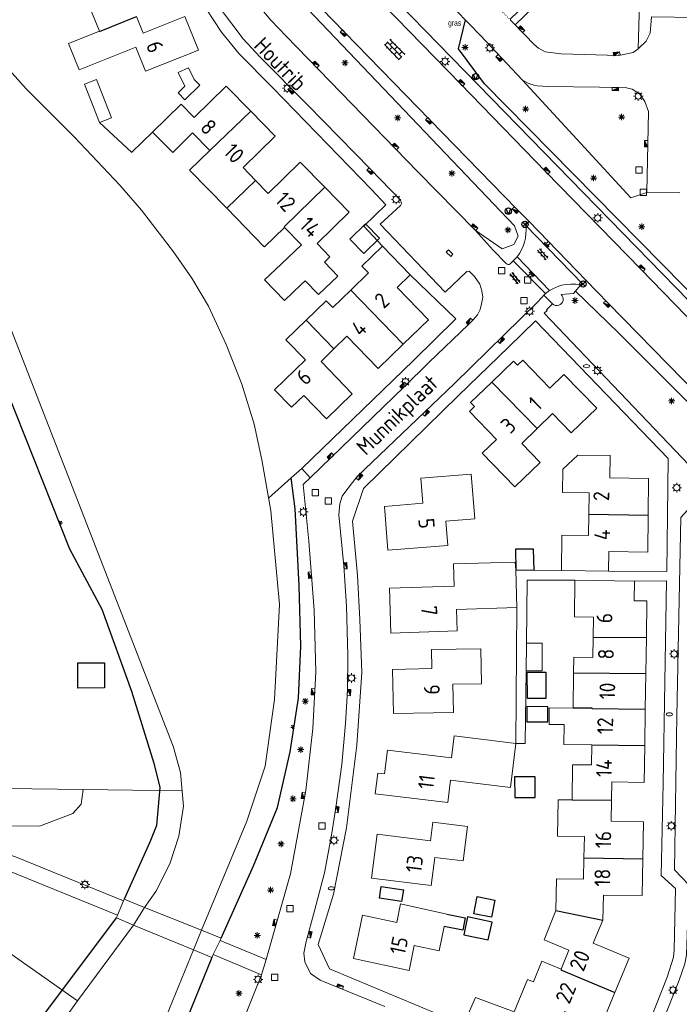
# Model space of a CAD drawing. Extents: x 168769 to 512904, y 516715 to 1559940.
# Tile 178 of 186: x 170587 to 170691, y 519814 to 519970. Entities that reach past the tile are written whole.
import ezdxf

# ---------------------------------------------------------------- set-up
doc = ezdxf.new("R2010")
doc.units = 0
doc.header["$MEASUREMENT"] = 0
doc.linetypes.add('DOT', pattern=[0.25, 0, -0.25])
doc.linetypes.add('LP', pattern=[14, 9, -5])
doc.layers.get('0').update_dxf_attribs({"linetype": 'CONTINUOUS'})
for name, color, linetype, lineweight in [('B01_HOOFDGEBOUW', 10, 'CONTINUOUS', 0), ('B02_bijgebouw', 12, 'CONTINUOUS', 0), ('B04_KUNSTWERK', 32, 'CONTINUOUS', 0), ('B07_scheidingsmuur', 14, 'CONTINUOUS', 25), ('M10_Hulppunt', 7, 'CONTINUOUS', 18), ('Q21_LANTAARNPAAL', 7, 'CONTINUOUS', 18), ('Q23_kolk', 7, 'CONTINUOUS', 18), ('Q26_BOOM', 7, 'CONTINUOUS', 18), ('Q28_rioolput', 7, 'CONTINUOUS', 18), ('Q92_BRANDKRAAN', 7, 'CONTINUOUS', 0), ('Q97_TROTTOIRKOLK', 7, 'CONTINUOUS', 0), ('S02_symb_open_verh', 7, 'CONTINUOUS', 13), ('T02_RASTER', 34, 'CONTINUOUS', 0), ('T03_HEK', 34, 'CONTINUOUS', 0), ('T04_Haag', 72, 'CONTINUOUS', 0), ('T51_CULTUURSCHEIDING', 3, 'CONTINUOUS', 0), ('V00_kant_verharding', 252, 'CONTINUOUS', 0), ('V012_Kant_beton_verh', 252, 'CONTINUOUS', 0), ('V02_Kant_open_verh', 253, 'CONTINUOUS', 0), ('V03_kant_tegel_verh', 254, 'CONTINUOUS', 13), ('V11_VERKEERSDREMPEL', 7, 'CONTINUOUS', 0), ('V53_FUNCTIESCHEIDING', 7, 'DOT', 0), ('W00_KANT_WATER', 140, 'CONTINUOUS', 0)]:
    doc.layers.add(name, color=color, linetype=linetype, lineweight=lineweight)
for name, color, linetype in [('B11_dakrand_hoofdgebouw', 20, 'CONTINUOUS'), ('B14_dakrand_bijgebouw', 30, 'CONTINUOUS'), ('Q22_Paal_steen', 32, 'CONTINUOUS'), ('Q30_Verkeersbord', 32, 'CONTINUOUS'), ('S02_Klinkers', 7, 'CONTINUOUS'), ('S04_Talud', 7, 'CONTINUOUS'), ('T10_cultuurscheiding', 3, 'CONTINUOUS'), ('T20_TALUD', 34, 'CONTINUOUS'), ('V011_Kant_asfalt_verh', 7, 'CONTINUOUS'), ('Z02_Huisnummer', 253, 'CONTINUOUS'), ('Z06_STRAATNAAM', 7, 'CONTINUOUS')]:
    doc.layers.add(name, color=color, linetype=linetype)
doc.styles.add('ISOCP', font='isocp.shx', dxfattribs={"height": 1.8})
doc.styles.get("Standard").update_dxf_attribs({"font": 'ISOB.SHX'})

# ---------------------------------------------------------------- blocks, each defined once
blk = doc.blocks.new('Q21')
at = {"color": 0}
for points in [[(-1.5, 0), (-1, 0)], [(-1.06, 1.06), (-0.71, 0.71)], [(0, 1.5), (0, 1)], [(1.06, 1.06), (0.71, 0.71)], [(1.5, 0), (1, 0)], [(-1.06, -1.06), (-0.71, -0.71)], [(0, -1.5), (0, -1)], [(1.06, -1.06), (0.71, -0.71)]]:
    blk.add_lwpolyline(points, dxfattribs=at)
blk.add_circle((0, 0), 1, dxfattribs=at)
blk = doc.blocks.new('Q26')
at = {"color": 0}
for p, q in [((-1, 0), (1, 0)), ((-0.7, 0.7), (0.7, -0.7)), ((0.7, 0.7), (-0.7, -0.7)), ((0, 1), (0, -1))]:
    blk.add_line(p, q, dxfattribs=at)
blk = doc.blocks.new('Q28')
at = {"color": 0}
blk.add_lwpolyline([(1, 1), (1, -1), (-1, -1), (-1, 1)], close=True, dxfattribs=at)
blk = doc.blocks.new('Q97')
blk.add_hatch(color=256).paths.add_polyline_path([(-1, 1), (-1, 0), (1, 1)])
blk.add_line((1, 1), (-1, 0))
at = {"color": 0}
for points in [[(-1, 0), (-1, 1), (1, 1), (1, 0), (-1, 0)], [(0, 0.8), (0, 1)]]:
    blk.add_lwpolyline(points, dxfattribs=at)
blk = doc.blocks.new('Q23')
at = {"color": 0}
blk.add_lwpolyline([(0.99, -0.5), (-0.99, -0.5), (-0.99, 0.5), (0.99, 0.5), (0.99, -0.5)], dxfattribs=at)
blk = doc.blocks.new('Q92')
at = {"color": 0}
blk.add_ellipse((0, 0), major_axis=(-0.991, 0), ratio=0.499983, start_param=1.570796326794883, end_param=7.853981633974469, dxfattribs=at)
blk = doc.blocks.new('S04')
at = {"color": 0}
for p, q in [((0, 0.5), (0.5, 0.5)), ((0, 0.25), (1, 0.25)), ((0, 0), (0.5, 0)), ((0, -0.25), (1, -0.25)), ((0, -0.5), (0.5, -0.5))]:
    blk.add_line(p, q, dxfattribs=at)
blk = doc.blocks.new('S024')
at = {"color": 0}
for p, q in [((0, 1.2), (6.7, 1.2)), ((0, 0), (6.7, 0)), ((0.2, 1.2), (0.2, 0)), ((1.25, 1.5), (1.25, 1.2)), ((1.25, 0), (1.25, -1.2)), ((2.3, 1.2), (2.3, 0)), ((3.35, 1.5), (3.35, 1.2)), ((3.35, 0), (3.35, -1.2)), ((4.4, 1.2), (4.4, 0)), ((5.45, 1.5), (5.45, 1.2)), ((5.45, 0), (5.45, -1.2)), ((6.5, 1.2), (6.5, 0)), ((0, -1.2), (6.7, -1.2)), ((0.2, -1.2), (0.2, -1.5)), ((2.3, -1.2), (2.3, -1.5)), ((4.4, -1.2), (4.4, -1.5)), ((6.5, -1.2), (6.5, -1.5))]:
    blk.add_line(p, q, dxfattribs=at)
blk = doc.blocks.new('talud')
for p, q in [((0, 0.5), (0.5, 0.5)), ((0, 0.25), (1, 0.25)), ((0, 0), (0.5, 0)), ((0, -0.25), (1, -0.25)), ((0, -0.5), (0.5, -0.5))]:
    blk.add_line(p, q)
blk = doc.blocks.new('Q30')
blk.add_lwpolyline([(0.707, 0.707), (0, -1), (-0.707, 0.707)])
blk.add_circle((0, 0), 1)
blk = doc.blocks.new('Q22')
for points in [[(-0.719, -0.672), (0.702, 0.706)], [(-0.712, 0.671), (0.715, -0.672)]]:
    blk.add_lwpolyline(points)
blk.add_circle((0, 0), 1)
blk = doc.blocks.new('KLINKERS6')
for points in [[(-4, 0.75), (4, 0.75)], [(-3, 0.75), (-3, 1.6)], [(-1.5, -0.75), (-1.5, 0.75)], [(0, 0.75), (0, 1.6)], [(1.5, -0.75), (1.5, 0.75)], [(3, 0.75), (3, 1.6)], [(-4, -0.75), (4, -0.75)], [(-3, -1.6), (-3, -0.75)], [(0, -1.6), (0, -0.75)], [(3, -1.6), (3, -0.75)]]:
    blk.add_lwpolyline(points)

msp = doc.modelspace()

# ---------------------------------------------------------------- linework, layer by layer
at = {"layer": 'B01_HOOFDGEBOUW'}
for points in [[(170599.1, 519968.24), (170595.92, 519976.1), (170598.09, 519976.98)], [(170604.88, 519965.72), (170606.39, 519961.92), (170614.74, 519965.24), (170612.61, 519970.54), (170606.04, 519967.9), (170604.98, 519970.56)], [(170604.88, 519965.72), (170595.91, 519962.11), (170594.23, 519966.28), (170599.1, 519968.24)], [(170616.54, 519949.36), (170613.83, 519952.14), (170610.68, 519949.07), (170607.51, 519952.29), (170612.02, 519956.69), (170614.05, 519954.61), (170619.12, 519959.56), (170623, 519955.59)], [(170623, 519955.59), (170626.86, 519951.63), (170621.79, 519946.68), (170623.77, 519944.63)], [(170616.54, 519949.36), (170613.34, 519946.27), (170619.23, 519940.23)], [(170623.77, 519944.63), (170625.76, 519942.57), (170630.83, 519947.52), (170634.7, 519943.56)], [(170634.7, 519943.56), (170638.56, 519939.61), (170633.48, 519934.66), (170635.51, 519932.58), (170634.64, 519931.73)], [(170625.1, 519934.2), (170619.23, 519940.23)], [(170628.35, 519937.2), (170625.18, 519934.12), (170625.1, 519934.2)], [(170627.84, 519931.39), (170631.01, 519934.47), (170628.35, 519937.2)], [(170643.81, 519934.24), (170640.54, 519931.09)], [(170648.21, 519929.72), (170643.81, 519934.24)], [(170640.54, 519931.09), (170641.59, 519930.02), (170638.8, 519927.29)], [(170647.11, 519918.76), (170651.08, 519922.62), (170646.14, 519927.69), (170648.21, 519929.72)], [(170631.6, 519928.77), (170630.98, 519928.17)], [(170638.8, 519927.29), (170635.98, 519924.55)], [(170634.93, 519925.62), (170631.76, 519922.54)], [(170634.93, 519925.62), (170635.98, 519924.55)], [(170631.76, 519922.54), (170628.56, 519919.43), (170631.65, 519916.27), (170626.78, 519911.51), (170629.44, 519908.77), (170631.38, 519910.65), (170634.97, 519906.95), (170639.05, 519910.92), (170634.11, 519915.99), (170636.16, 519917.99)], [(170636.16, 519917.99), (170638.21, 519919.99), (170643.14, 519914.91), (170647.11, 519918.76)], [(170661.11, 519912.77), (170664.54, 519916.08), (170665.16, 519915.43), (170665.97, 519916.21), (170670.24, 519911.8), (170672.48, 519913.95), (170677.66, 519908.63), (170673.65, 519904.72), (170670.69, 519907.77)], [(170668.25, 519905.42), (170665.81, 519903.06), (170668.73, 519900.03), (170664.74, 519896.18), (170659.56, 519901.54), (170661.82, 519903.69), (170657.57, 519908.1), (170658.38, 519908.88), (170657.75, 519909.53), (170661.11, 519912.77)], [(170670.69, 519907.77), (170668.25, 519905.42)], [(170676.42, 519891.87), (170676.46, 519895.26), (170672.26, 519895.31), (170672.31, 519898.97), (170674.68, 519901.21), (170679.78, 519901.14), (170679.73, 519897.61), (170685.87, 519897.53), (170685.8, 519891.72)], [(170657.83, 519898.22), (170649.86, 519897.58), (170650.18, 519893.59), (170644.12, 519893.11), (170644.68, 519886.16), (170654.15, 519886.92), (170653.84, 519890.76), (170658.43, 519891.13), (170657.83, 519898.22)], [(170672.09, 519882.98), (170672.16, 519888.54), (170676.37, 519888.48), (170676.42, 519891.87)], [(170685.8, 519891.72), (170685.72, 519885.88), (170679.57, 519885.96), (170679.53, 519882.88)], [(170664.88, 519883.07), (170664.8, 519884.29), (170655.02, 519884), (170655.13, 519880.51), (170644.92, 519880.19), (170645.15, 519873.09), (170655.64, 519873.41), (170655.53, 519876.81), (170665.02, 519877.1)], [(170665.02, 519877.1), (170664.88, 519883.07)], [(170679.53, 519882.88), (170672.09, 519882.98)], [(170677.11, 519872.44), (170677.15, 519875.62), (170674.14, 519875.67), (170674.22, 519881.42)], [(170683.64, 519881.3), (170674.22, 519881.42)], [(170683.59, 519878.2), (170683.64, 519881.3)], [(170685.59, 519878.17), (170683.59, 519878.2)], [(170685.59, 519878.17), (170685.51, 519872.37)], [(170674.02, 519866.82), (170674.05, 519869.28), (170677.06, 519869.24), (170677.11, 519872.44)], [(170685.51, 519872.37), (170685.43, 519866.68)], [(170659.37, 519870.58), (170651.55, 519870.47), (170651.62, 519867.47), (170645.42, 519867.32), (170645.54, 519860.34), (170655.04, 519860.5), (170654.96, 519865), (170659.46, 519865.08), (170659.37, 519870.58)], [(170674.02, 519866.82), (170673.95, 519861.23)], [(170685.43, 519866.68), (170685.34, 519861)], [(170673.95, 519861.23), (170670.17, 519861.28), (170670.14, 519858.64), (170672.54, 519858.61), (170672.49, 519855.47), (170676.88, 519855.42)], [(170685.34, 519861), (170685.26, 519855.32)], [(170664.87, 519855.64), (170664.02, 519848.66), (170654.58, 519849.81), (170654.15, 519846.28), (170642.69, 519847.66), (170643.09, 519850.95), (170644.14, 519850.82), (170644.6, 519854.59), (170654.72, 519853.36), (170655.14, 519856.82), (170664.87, 519855.64)], [(170673.77, 519846.7), (170673.83, 519852.26), (170676.84, 519852.23), (170676.88, 519855.42)], [(170685.26, 519855.32), (170685.18, 519849.48), (170680.04, 519849.55), (170679.99, 519846.64)], [(170675.65, 519837.53), (170675.72, 519840.91), (170671.46, 519840.99), (170671.57, 519846.73), (170673.77, 519846.7)], [(170679.99, 519846.64), (170679.94, 519843.35), (170685.06, 519843.26), (170684.96, 519837.41)], [(170656.56, 519837.06), (170652.09, 519837.62), (170651.53, 519833.15), (170642.1, 519834.33), (170642.97, 519841.28), (170651.4, 519840.22), (170651.77, 519843.17), (170657.24, 519842.49), (170656.56, 519837.06)], [(170671.23, 519829.22), (170671.33, 519834.23), (170675.59, 519834.15), (170675.65, 519837.53)], [(170684.96, 519837.41), (170684.86, 519831.57), (170678.73, 519831.67), (170678.62, 519827.72)], [(170653.58, 519826.71), (170652.76, 519822.85), (170648.85, 519823.68), (170648.03, 519819.76), (170639.24, 519821.63), (170640.69, 519828.47), (170646.07, 519827.32), (170646.67, 519830.26), (170654, 519828.66)], [(170673.28, 519822.93), (170669.35, 519824.58), (170671.23, 519829.22)], [(170678.62, 519827.72), (170677.13, 519824.06), (170682.8, 519821.71), (170680.55, 519816.28)], [(170672.04, 519819.95), (170673.28, 519822.93)], [(170666.74, 519818.34), (170667.67, 519817.95), (170669.02, 519821.2), (170672.04, 519819.95)], [(170664.6, 519813.21), (170666.74, 519818.34)], [(170680.55, 519816.28), (170678.3, 519810.87), (170672.57, 519813.25), (170671.42, 519810.36)]]:
    msp.add_lwpolyline(points, dxfattribs=at)
at = {"layer": 'B02_bijgebouw'}
for points in [[(170613.17, 519962.44), (170614.05, 519960.61), (170614.96, 519959.7), (170612.6, 519957.38), (170611.56, 519958.51), (170612.59, 519959.56), (170611.57, 519961.69), (170613.17, 519962.44)], [(170596.73, 519959.86), (170598.64, 519960.61), (170601.01, 519954.52), (170599.1, 519953.77), (170596.73, 519959.86)], [(170666.56, 519871.49), (170666.54, 519867.1)], [(170669.06, 519871.48), (170666.56, 519871.49)], [(170669.06, 519871.48), (170669.04, 519867.09)], [(170666.54, 519867.1), (170669.04, 519867.09)]]:
    msp.add_lwpolyline(points, dxfattribs=at)
at = {"layer": 'B04_KUNSTWERK'}
for points in [[(170602.89, 519830.75), (170601.96, 519828.47)], [(170606.25, 519829.71), (170603, 519831.02), (170602.89, 519830.75)], [(170601.96, 519828.47), (170601.79, 519828.05), (170604.48, 519826.93)], [(170615.24, 519826.11), (170606.25, 519829.71)], [(170604.48, 519826.93), (170613.99, 519822.98)], [(170618.16, 519824.47), (170618.35, 519824.86), (170615.24, 519826.11)], [(170617.09, 519822.28), (170618.16, 519824.47)], [(170613.99, 519822.98), (170616.85, 519821.79), (170617.09, 519822.28)]]:
    msp.add_lwpolyline(points, dxfattribs=at)
at = {"layer": 'B07_scheidingsmuur'}
for points in [[(170599.12, 519968.2), (170604.98, 519970.56)], [(170599.12, 519968.2), (170599.1, 519968.24)], [(170623, 519955.59), (170616.54, 519949.36)], [(170619.23, 519940.23), (170623.77, 519944.63)], [(170634.7, 519943.56), (170628.27, 519937.29)], [(170628.27, 519937.29), (170628.35, 519937.2)], [(170638.8, 519927.29), (170647.11, 519918.76)], [(170631.76, 519922.54), (170636.16, 519917.99)], [(170661.11, 519912.77), (170668.25, 519905.42)], [(170676.42, 519891.87), (170685.8, 519891.72)], [(170677.11, 519872.44), (170685.51, 519872.37)], [(170674.02, 519866.82), (170685.43, 519866.68)], [(170676.94, 519861.09), (170676.94, 519861.22), (170673.95, 519861.23)], [(170685.34, 519861), (170676.94, 519861.09)], [(170676.88, 519855.42), (170685.26, 519855.32)], [(170673.77, 519846.7), (170679.99, 519846.64)], [(170675.65, 519837.53), (170684.96, 519837.41)], [(170671.23, 519829.22), (170678.62, 519827.72)], [(170672.04, 519819.95), (170671.98, 519819.82)], [(170671.98, 519819.82), (170680.55, 519816.28)]]:
    msp.add_lwpolyline(points, dxfattribs=at)
at = {"layer": 'B11_dakrand_hoofdgebouw'}
msp.add_lwpolyline([(170654, 519828.66), (170656.86, 519828.04), (170656.54, 519826.13), (170653.58, 519826.71)], dxfattribs=at)
at = {"layer": 'B14_dakrand_bijgebouw'}
for points in [[(170643.35, 519935.5), (170640.87, 519933.09), (170638.66, 519935.37), (170641.13, 519937.78), (170643.35, 519935.5)], [(170630.98, 519928.17), (170628.34, 519925.68), (170625.2, 519928.92), (170627.84, 519931.39)], [(170667.8, 519883.01), (170667.67, 519886.36), (170664.86, 519886.34), (170664.88, 519883.07)], [(170664.88, 519883.07), (170667.8, 519883.01)], [(170599.91, 519864.42), (170595.71, 519864.39), (170595.69, 519868.38), (170599.89, 519868.4), (170599.91, 519864.42)], [(170669.61, 519866.92), (170669.62, 519862.73), (170666.71, 519862.72), (170666.7, 519866.91), (170669.61, 519866.92)], [(170669.95, 519861.44), (170666.62, 519861.45), (170666.62, 519859.04), (170669.94, 519859.03), (170669.95, 519861.44)], [(170664.69, 519850.35), (170664.72, 519847.06), (170667.96, 519847.09), (170667.93, 519850.37), (170664.69, 519850.35)], [(170643.62, 519833.02), (170647.12, 519832.5), (170646.84, 519830.65), (170643.34, 519831.17), (170643.62, 519833.02)], [(170661.58, 519830.85), (170661.04, 519828.16), (170658.26, 519828.72), (170658.8, 519831.41), (170661.58, 519830.85)], [(170656.65, 519825.36), (170660.54, 519824.56), (170661.13, 519827.4), (170657.24, 519828.2), (170656.65, 519825.36)]]:
    msp.add_lwpolyline(points, dxfattribs=at)
at = {"layer": 'B14_dakrand_bijgebouw', "flags": 128}
msp.add_lwpolyline([(170634.64, 519931.73), (170636.78, 519929.51), (170633.72, 519926.58), (170631.6, 519928.77)], dxfattribs=at)
at = {"layer": 'T02_RASTER'}
for points in [[(170629.42, 519897.61), (170631.08, 519899.1)], [(170625.83, 519894.39), (170629.42, 519897.61)]]:
    msp.add_lwpolyline(points, dxfattribs=at)
at = {"layer": 'T03_HEK', "linetype": 'LP'}
for points in [[(170599.1, 519953.77), (170604.21, 519949.07), (170604.22, 519949.08)], [(170604.22, 519949.08), (170607.51, 519952.29)]]:
    msp.add_lwpolyline(points, dxfattribs=at)
at = {"layer": 'T04_Haag'}
msp.add_lwpolyline([(170580.98, 519825.23), (170595.65, 519814.92)], dxfattribs=at)
at = {"layer": 'T10_cultuurscheiding'}
msp.add_line((170649.35, 519977.82), (170659.31, 519967.54), dxfattribs=at)
msp.add_lwpolyline([(170711.52, 519913.65), (170708.84, 519910.23), (170659.94, 519959.89), (170655.82, 519965.45), (170656.93, 519970)], dxfattribs=at)
at = {"layer": 'T20_TALUD'}
for points in [[(170581.52, 519918.65), (170594.38, 519886.41), (170599.46, 519876.86), (170604.16, 519863.91), (170607.68, 519852.51), (170608.64, 519848.65), (170608.13, 519842.68), (170607.08, 519840.02), (170603, 519831.02)], [(170618.35, 519824.86), (170623.45, 519836.27), (170627.26, 519845.49), (170629.24, 519854.32), (170630.57, 519862.81), (170630.91, 519871.02), (170630.65, 519880.61), (170630.03, 519892.7), (170629.42, 519897.61)], [(170546.1, 519746.91), (170542.82, 519749.41), (170601.79, 519828.05)], [(170616.85, 519821.79), (170612.26, 519810.49), (170606.94, 519799.47), (170599.64, 519786.76), (170590.91, 519774.69), (170578.01, 519760.13)]]:
    msp.add_lwpolyline(points, dxfattribs=at)
at = {"layer": 'T51_CULTUURSCHEIDING'}
for points in [[(170629.8, 519974.08), (170664.68, 519937.47), (170665.25, 519935.83), (170664.55, 519934.49), (170662.71, 519933.81), (170658.47, 519936.78)], [(170685.6, 519942.73), (170683.08, 519941.86), (170665.92, 519960.47)], [(170674.33, 519927.15), (170681.15, 519920.47), (170707.63, 519893.91), (170732.16, 519868.36), (170741.29, 519856.9), (170744.38, 519852.42), (170745.75, 519846.81), (170746.18, 519838.18), (170746.2, 519827.9), (170738.84, 519827.83)], [(170596.52, 519848.34), (170596.24, 519846.02), (170594.9, 519844.55), (170589.65, 519842.53), (170571.91, 519842.61), (170572.14, 519848.65)], [(170572.14, 519848.65), (170596.52, 519848.34)], [(170596.52, 519848.34), (170612.19, 519848.14)]]:
    msp.add_lwpolyline(points, dxfattribs=at)
at = {"layer": 'V00_kant_verharding'}
for p, q in [((170623.39, 519973.35), (170626.16, 519969.97)), ((170626.16, 519969.97), (170628.6, 519967.45)), ((170628.6, 519967.45), (170649.37, 519946.06)), ((170659.31, 519967.54), (170665.92, 519960.47)), ((170665.92, 519960.47), (170666.94, 519959.98)), ((170666.94, 519959.98), (170667.76, 519959.71)), ((170667.76, 519959.71), (170668.25, 519959.57)), ((170668.25, 519959.57), (170669.96, 519959.5)), ((170669.96, 519959.5), (170682.15, 519959.31)), ((170682.15, 519959.31), (170683.25, 519959.05)), ((170683.25, 519959.05), (170684.46, 519958.26)), ((170684.46, 519958.26), (170685.26, 519957.13)), ((170685.26, 519957.13), (170685.82, 519955.51)), ((170685.82, 519955.51), (170685.6, 519942.73)), ((170649.37, 519946.06), (170658.47, 519936.78)), ((170685.6, 519942.73), (170690.77, 519942.69)), ((170658.47, 519936.78), (170661.31, 519933.61)), ((170669.84, 519924.08), (170669.38, 519923.65)), ((170669.38, 519923.65), (170693.35, 519898.51)), ((170669.74, 519924.17), (170669.84, 519924.08))]:
    msp.add_line(p, q, dxfattribs=at)
for points in [[(170604.7, 519988.77), (170608.11, 519990.1), (170613.29, 519977.02), (170614.85, 519973.52), (170618.37, 519968.1), (170621.17, 519964.63), (170626.45, 519959.35), (170642.07, 519943.22), (170644.36, 519940.79), (170640.88, 519937.39), (170643.81, 519934.24)], [(170664.79, 519969.23), (170669.19, 519973.57), (170658.28, 519984.68), (170658.3, 519988.54)], [(170664.79, 519969.23), (170664.07, 519969.98), (170664.04, 519970.19), (170667.52, 519973.55), (170657.12, 519984.27), (170654.75, 519982.03)], [(170618.1, 519972), (170621.81, 519967.03), (170624.45, 519964.2), (170632.03, 519956.51), (170641.92, 519946.4), (170646.69, 519941.51), (170646.82, 519940.99), (170646.66, 519940.68), (170643.44, 519937.73), (170653.71, 519926.98), (170657.14, 519930.25), (170657.52, 519930.28), (170658.38, 519929.44), (170659.18, 519928.26), (170659.52, 519927.2), (170659.65, 519926.18), (170659.48, 519925.15), (170659.24, 519924.21), (170658.83, 519923.38), (170658.12, 519922.55), (170657.4, 519921.86), (170651.17, 519915.86), (170647.27, 519912.01), (170632.42, 519897.64)], [(170684.19, 519965.44), (170684.4, 519972.67)], [(170728.2, 519928.41), (170728.48, 519936.26), (170723.63, 519936.37), (170723.44, 519936.55), (170723.51, 519939.26), (170723.74, 519939.42), (170728.46, 519939.33), (170728.83, 519960.1), (170724.23, 519960.22), (170723.95, 519960.43), (170723.86, 519962.02), (170724.22, 519962.19), (170728.89, 519962.26), (170729.06, 519969.84), (170686.31, 519970.5), (170686.11, 519967.91), (170685.48, 519966.67), (170684.19, 519965.44)], [(170684.19, 519965.44), (170683.41, 519964.88), (170681.16, 519964.4), (170672.05, 519964.63), (170669.5, 519964.94), (170668.46, 519965.53), (170667.77, 519966.12), (170664.79, 519969.23)], [(170632.42, 519897.64), (170631.08, 519899.1), (170648.72, 519916.16), (170655.4, 519922.75), (170648.21, 519929.72)], [(170602.89, 519830.75), (170585.85, 519837.72), (170585.08, 519837.95), (170566.46, 519838.29), (170566.63, 519849.69), (170566.68, 519852.84), (170566.88, 519871.74), (170567.25, 519889.23), (170561.41, 519903.98), (170551.44, 519928.72)], [(170644.17, 519814.07), (170634, 519818.23), (170632.47, 519819.28), (170631.56, 519821.1), (170631.4, 519822.46), (170631.76, 519824.32), (170633.1, 519829.15), (170634.64, 519835.2), (170635.77, 519841.15), (170636.45, 519845.53), (170637.42, 519852.31), (170637.99, 519858.8), (170638.31, 519864), (170638.37, 519869.51), (170638.13, 519877.35), (170637.73, 519883.73), (170636.92, 519891.79), (170637.06, 519893.5), (170637.46, 519894.7), (170638.33, 519895.96), (170639.83, 519897.81), (170655.2, 519912.53), (170668.29, 519925.38)], [(170664.6, 519813.21), (170658.53, 519815.49), (170656.63, 519811.15), (170635.44, 519820.01), (170633.66, 519823.86), (170636.07, 519831.8), (170638.14, 519842.3), (170639.76, 519855.38), (170640.58, 519866.86), (170640.25, 519875.25), (170639.87, 519882.18), (170639.07, 519890.79), (170640.82, 519895.94), (170655.79, 519910.61), (170663.76, 519918.31), (170667.98, 519922.45), (170688.96, 519900.68), (170688.76, 519882.81), (170679.53, 519882.88)], [(170632.42, 519897.64), (170631.42, 519896.68), (170631.29, 519896.59), (170632.18, 519887.63), (170633.04, 519876.72), (170633.27, 519866.97), (170632.8, 519858), (170631.69, 519848.18), (170629.27, 519835.02), (170625.45, 519821.47)], [(170698.46, 519895.13), (170692.98, 519895.43), (170693.04, 519893.65), (170690.96, 519891.34), (170690.33, 519859.98), (170689.95, 519835.66), (170692.22, 519833.28), (170691.84, 519822.2), (170691.59, 519820.78), (170690.71, 519818.21), (170685.42, 519804.87), (170683.66, 519801.71), (170682.05, 519800.21), (170680.59, 519799.89), (170678.17, 519800.07)], [(170667.8, 519883.01), (170672.09, 519882.98)], [(170674.22, 519881.42), (170666.7, 519881.42), (170666.56, 519871.49)], [(170688.67, 519881.36), (170688.16, 519849.31), (170687.87, 519834.75), (170690.11, 519832.72), (170689.92, 519822.95), (170689.79, 519821.85), (170688.82, 519818.69), (170683.51, 519805.34), (170671.42, 519810.36)], [(170683.64, 519881.3), (170688.67, 519881.36)], [(170665.02, 519877.1), (170664.87, 519855.64)], [(170666.54, 519867.1), (170666.37, 519855.63), (170664.87, 519855.64)], [(170601.96, 519828.47), (170584.88, 519835.42), (170566.49, 519835.83), (170566.48, 519834.73), (170566.48, 519834.57), (170566.42, 519832.79), (170566.23, 519830.61), (170565.73, 519827.77), (170564.9, 519824.84), (170563.72, 519821.45), (170562.22, 519817.83), (170558.22, 519810.95), (170539.94, 519785.86), (170520.85, 519759.77), (170513.62, 519750), (170511.23, 519746.77), (170508.33, 519742.63), (170484.77, 519732.93), (170456.54, 519720.95), (170443.88, 519715.79), (170452.84, 519694.29), (170462.87, 519698.36)], [(170625.45, 519821.47), (170618.16, 519824.47)], [(170617.09, 519822.28), (170624.7, 519819.04)], [(170625.45, 519821.47), (170624.7, 519819.04)], [(170624.7, 519819.04), (170621.89, 519811.96), (170617.07, 519801.11), (170612.44, 519792.65), (170607.19, 519784.14), (170601.86, 519776.62), (170595.73, 519768.95), (170589.09, 519761.84), (170582.58, 519755.43), (170577.02, 519750), (170573.36, 519746.43), (170565.88, 519739.23), (170560.55, 519736.76)]]:
    msp.add_lwpolyline(points, dxfattribs=at)
at = {"layer": 'V011_Kant_asfalt_verh'}
for points in [[(170610.1, 520033.85), (170610.53, 520033.19, -0.045777), (170613.33, 520026.52), (170613.86, 520024.6, -0.044752), (170614.46, 520019.3), (170614.65, 520009.47, 0.045128), (170615.76, 520000.32, 0.109811), (170624.27, 519982.42), (170627.04, 519979.23), (170637.83, 519968.08), (170651.31, 519954.22), (170665.02, 519940.11), (170666.98, 519938.13), (170676.02, 519928.83), (170679.47, 519925.25), (170693.64, 519910.75), (170707.1, 519896.85), (170721.37, 519882.27), (170734.8, 519868.42, -0.081218), (170743.4, 519856.71)], [(170751.25, 519859.95), (170749.16, 519863.28, 0.055151), (170745.45, 519867.99), (170742.7, 519870.83), (170739.74, 519873.9), (170726.34, 519887.72), (170717.08, 519897.23), (170709.6, 519904.96), (170708.92, 519905.6), (170698.81, 519916.03), (170684.63, 519930.6), (170669.61, 519946), (170656.13, 519959.9), (170643.96, 519972.39), (170632.62, 519984.32), (170630.21, 519987.37, -0.083333), (170623.69, 520001.41, -0.073841), (170621.98, 520012.58), (170621.93, 520018.79), (170621.82, 520024.82), (170621.76, 520026.8)]]:
    msp.add_lwpolyline(points, format="xyb", dxfattribs=at)
at = {"layer": 'V012_Kant_beton_verh'}
msp.add_lwpolyline([(170666.98, 519938.13), (170666.44, 519937.55), (170675.48, 519928.26), (170676.02, 519928.83)], dxfattribs=at)
at = {"layer": 'V02_Kant_open_verh'}
for points in [[(170666.49, 519937.49, -0.186318), (170665.09, 519932.54), (170664.01, 519931.47, -0.446991), (170663.36, 519931.5), (170661.31, 519933.61)], [(170668.29, 519925.38), (170669.46, 519926.65, -0.246281), (170675.11, 519928.08), (170675.38, 519928.37)], [(170675.11, 519928.08), (170674, 519926.76), (170672.04, 519926.6, -1), (170670.68, 519925.11), (170669.3, 519926.48)]]:
    msp.add_lwpolyline(points, format="xyb", dxfattribs=at)
at = {"layer": 'V03_kant_tegel_verh'}
for points in [[(170710.98, 519906.36), (170642.23, 519976.91)], [(170670.68, 519925.11), (170669.74, 519924.17)]]:
    msp.add_lwpolyline(points, dxfattribs=at)
at = {"layer": 'V11_VERKEERSDREMPEL'}
for points in [[(170669.59, 519926.77), (170664.49, 519931.95)], [(170665.09, 519932.54), (170670.19, 519927.23)]]:
    msp.add_lwpolyline(points, dxfattribs=at)
at = {"layer": 'V53_FUNCTIESCHEIDING'}
msp.add_lwpolyline([(170653.42, 519980.7), (170664.07, 519969.98)], dxfattribs=at)
at = {"layer": 'W00_KANT_WATER'}
for points in [[(170606.25, 519829.71), (170608.03, 519832.25), (170610.24, 519836.61), (170611.66, 519840.98), (170612.41, 519845.7), (170611.93, 519851.04), (170610.77, 519855.21), (170573.65, 519950.58), (170565.31, 519972.46), (170561.98, 519980.54), (170559.48, 519985.08), (170556.06, 519989.36), (170552.18, 519992.98), (170547.76, 519996.32), (170543.27, 519998.93), (170539.3, 520000.71), (170536.16, 520001.78)], [(170578.02, 519972.02), (170580.71, 519967.39), (170583.03, 519964.05), (170587.55, 519959.14), (170595.19, 519951.45), (170602.32, 519943.87), (170605.73, 519939.94), (170610.8, 519933.37), (170613.72, 519929.16), (170616.33, 519924.76), (170619.13, 519918.68), (170621.61, 519912.44), (170623.56, 519906.12), (170624.75, 519900.47), (170626.18, 519892.4), (170627.55, 519877.58), (170626.76, 519862.6), (170625.3, 519852.06), (170622.37, 519843.35), (170615.24, 519826.11)], [(170604.48, 519826.93), (170606.25, 519829.71)], [(170573.79, 519784.49), (170595.65, 519814.92), (170604.48, 519826.93)], [(170613.99, 519822.98), (170615.24, 519826.11)], [(170613.99, 519822.98), (170605.9, 519803.32), (170600.9, 519794.74), (170594.71, 519785.34), (170588.6, 519777.16), (170579.63, 519766.78)]]:
    msp.add_lwpolyline(points, dxfattribs=at)

# ---------------------------------------------------------------- block references
at = {"layer": 'Q21_LANTAARNPAAL', "xscale": 0.5, "yscale": 0.5}
for p in [(170660.8, 519965.6), (170628.78, 519959.22), (170684.24, 519957.97), (170645.98, 519941.64), (170667.07, 519923.97), (170677.77, 519914.58), (170647.46, 519912.79), (170690.31, 519896.06), (170631.33, 519892.22), (170689.9, 519869.78), (170638.92, 519865.97), (170689.45, 519842.6), (170636.15, 519840.32), (170596.82, 519833.32), (170624.17, 519818.33), (170689.73, 519816.64)]:
    msp.add_blockref('Q21', p, dxfattribs=at)
at = {"layer": 'Q21_LANTAARNPAAL', "xscale": 0.5, "yscale": 0.5, "zscale": 0.5}
for p in [(170653.71, 519963.46), (170677.82, 519938.71)]:
    msp.add_blockref('Q21', p, dxfattribs=at)
at = {"layer": 'Q22_Paal_steen', "xscale": 0.5, "yscale": 0.5, "zscale": 0.5}
for p in [(170666.34, 519937.68), (170675.5, 519928.27)]:
    msp.add_blockref('Q22', p, dxfattribs=at)
at = {"layer": 'Q23_kolk', "xscale": 0.4999999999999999, "yscale": 0.4999999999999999, "rotation": 135.5787255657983}
msp.add_blockref('Q23', (170654.42, 519933.13), dxfattribs=at)
at = {"layer": 'Q26_BOOM', "xscale": 0.5, "yscale": 0.5}
for p in [(170656.88, 519965.66), (170637.91, 519963.22), (170666.43, 519955.92), (170646.23, 519954.53), (170681.6, 519954.66), (170654.78, 519945.76), (170677.17, 519945.02), (170684.77, 519937.32), (170663.64, 519936.8), (170674.22, 519925.65), (170689.49, 519909.78), (170631.62, 519862.31), (170630.9, 519854.66), (170629.68, 519846.88), (170627.8, 519839.75), (170626.14, 519832.46), (170624.05, 519825.29), (170621.15, 519816.13)]:
    msp.add_blockref('Q26', p, dxfattribs=at)
at = {"layer": 'Q28_rioolput', "xscale": 0.5, "yscale": 0.5}
for p in [(170684.36, 519946.26), (170685.05, 519942.74), (170662.63, 519930.36), (170666.77, 519928.91), (170666.16, 519925.62), (170633.22, 519895.27), (170635.25, 519893.97), (170634.27, 519842.56), (170629.21, 519829.53), (170626.8, 519818.66)]:
    msp.add_blockref('Q28', p, dxfattribs=at)
at = {"layer": 'Q30_Verkeersbord', "xscale": 0.5, "yscale": 0.5, "zscale": 0.5}
for p in [(170658.54, 519961.03), (170663.71, 519939.78)]:
    msp.add_blockref('Q30', p, dxfattribs=at)
at = {"layer": 'Q92_BRANDKRAAN', "xscale": 0.5, "yscale": 0.5}
for p in [(170676.06, 519915.27), (170689.14, 519860.22), (170635.73, 519832.74)]:
    msp.add_blockref('Q92', p, dxfattribs=at)
at = {"layer": 'Q97_TROTTOIRKOLK'}
for p, xscale, yscale, rotation in [((170665.62, 519968.36), 0.4999999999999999, 0.4999999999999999, 313.7811247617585), ((170662.46, 519964.16), 0.5, 0.5, 133.050258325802), ((170680.85, 519964.41), 0.4999999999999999, 0.4999999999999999, 7.953395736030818), ((170633.11, 519962.8), 0.5, 0.5, 314.0248468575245), ((170629.58, 519958.99), 0.4999999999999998, 0.4999999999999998, 134.5123881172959), ((170680.61, 519959.33), 0.5, 0.5, 179.095404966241), ((170645.69, 519949.84), 0.5, 0.5, 314.1167219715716), ((170685.73, 519950.44), 0.4999999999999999, 0.4999999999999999, 89.00926948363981), ((170642.05, 519946.27), 0.4999999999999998, 0.4999999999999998, 134.3603607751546), ((170658.2, 519937.06), 0.4999999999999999, 0.4999999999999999, 318.323512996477), ((170657.74, 519922.18), 0.5, 0.5, 44.11672197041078), ((170662.38, 519919.56), 0.5, 0.5, 224.4212744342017), ((170647.29, 519912.04), 0.4999999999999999, 0.4999999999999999, 44.60402271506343), ((170650.53, 519908.05), 0.4999999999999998, 0.4999999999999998, 223.7513264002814), ((170635.77, 519900.88), 0.5, 0.5, 44.11672196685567), ((170639.99, 519897.96), 0.5, 0.5, 228.8424531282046), ((170637.73, 519883.71), 0.5, 0.5, 273.6650316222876), ((170632.61, 519882.24), 0.5, 0.5, 94.48460600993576), ((170633.1, 519863.78), 0.5, 0.5, 87.02571010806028), ((170638.29, 519863.71), 0.5, 0.5, 266.4639882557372), ((170631.54, 519847.35), 0.5, 0.5, 81.61406022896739), ((170636.4, 519845.21), 0.4999999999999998, 0.4999999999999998, 261.175215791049), ((170627.07, 519827.22), 0.5, 0.5, 74.29136217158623), ((170632.09, 519825.49), 0.5, 0.5, 254.5220004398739), ((170637.02, 519817), 0.5, 0.5, 337.7346672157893)]:
    msp.add_blockref('Q97', p, dxfattribs=dict(at, xscale=xscale, yscale=yscale, rotation=rotation))
at = {"layer": 'Q97_TROTTOIRKOLK', "xscale": 0.5, "yscale": 0.5, "zscale": 0.5}
for p, rotation in [((170637.83, 519968.08), 134.039532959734), ((170656.13, 519959.9), 314.1204559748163), ((170651.31, 519954.22), 134.20154904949), ((170669.61, 519946), 314.2849720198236), ((170665.02, 519940.11), 134.184285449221), ((170684.63, 519930.6), 314.2338518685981), ((170679.47, 519925.25), 133.897707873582)]:
    msp.add_blockref('Q97', p, dxfattribs=dict(at, rotation=rotation))
at = {"layer": 'S02_Klinkers'}
for p, xscale, yscale, zscale, rotation in [((170669.14, 519932.97), 0.2499999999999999, 0.2499999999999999, 0.2499999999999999, 311.5834118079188), ((170664.73, 519929.19), 0.25, 0.25, 0.25, 308.2639887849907)]:
    msp.add_blockref('KLINKERS6', p, dxfattribs=dict(at, xscale=xscale, yscale=yscale, zscale=zscale, rotation=rotation))
at = {"layer": 'S02_symb_open_verh', "xscale": 0.4999999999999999, "yscale": 0.4999999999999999, "rotation": 134.1835612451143}
msp.add_blockref('S024', (170646.9, 519964.12), dxfattribs=at)
at = {"layer": 'S04_Talud', "zscale": 0.25}
for p, xscale, yscale, rotation in [((170669.59, 519934.3), 0.7938747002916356, 0.7938747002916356, 44.20872529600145), ((170667.56, 519929.96), 0.7941421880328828, 0.7941421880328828, 222.8565207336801)]:
    msp.add_blockref('talud', p, dxfattribs=dict(at, xscale=xscale, yscale=yscale, rotation=rotation))
at = {"layer": 'S04_Talud'}
for p, xscale, yscale, rotation in [((170592.76, 519890.46), 0.5, 0.5, 23.52172508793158), ((170629.85, 519858.19), 0.5000000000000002, 0.5000000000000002, 171.1083845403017)]:
    msp.add_blockref('S04', p, dxfattribs=dict(at, xscale=xscale, yscale=yscale, rotation=rotation))

# ---------------------------------------------------------------- texts
at = {"layer": 'M10_Hulppunt', "width": 0.711111}
msp.add_text('gras', height=0.9, dxfattribs=at).set_placement((170654.19, 519969.08))
at = {"layer": 'Z02_Huisnummer', "style": 'ISOCP'}
for s, rotation, p in [('6', 292.1174, (170606.41, 519966.05)), ('8', 314.1938, (170614.85, 519952.82)), ('10', 314.1977, (170618.55, 519949.01)), ('12', 314.1977, (170626.68, 519941.37)), ('14', 314.1977, (170630.52, 519937.38)), ('2', 44, (170644.03, 519924.24)), ('4', 44, (170640.37, 519919.8)), ('6', 44.2045, (170631.67, 519912.09)), ('1', 44, (170668.39, 519908.07)), ('3', 44.1936, (170664.01, 519904.44)), ('2', 88.3575, (170679.62, 519893.92)), ('5', 274.5953, (170649.47, 519891.13)), ('4', 87.8875, (170679.74, 519887.75)), ('7', 271.7473, (170649.94, 519877.38)), ('6', 89, (170680.13, 519874.62)), ('8', 89, (170680.36, 519868.89)), ('10', 89, (170680.57, 519862.57)), ('9', 270.9832, (170650.35, 519864.95)), ('12', 89, (170680.23, 519857.06)), ('14', 89, (170680.06, 519850.3)), ('11', 83.0702, (170651.87, 519848.29)), ('16', 89, (170679.93, 519839.04)), ('13', 82.8633, (170649.94, 519835.1)), ('18', 89.2675, (170679.79, 519832.99)), ('15', 77.9343, (170647.35, 519822.09)), ('20', 68, (170675.57, 519819.42)), ('22', 67.5923, (170673.35, 519814.28))]:
    msp.add_text(s, height=2.5, rotation=rotation, dxfattribs=at).set_placement(p)
at = {"layer": 'Z06_STRAATNAAM', "style": 'ISOCP'}
for s, rotation, p in [('Houtrib', 313.9033, (170623.33, 519965.79)), ('Munnikplaat', 44.1613, (170641.2, 519901.03))]:
    msp.add_text(s, height=2.5, rotation=rotation, dxfattribs=at).set_placement(p)

doc.saveas('drawing.dxf')
